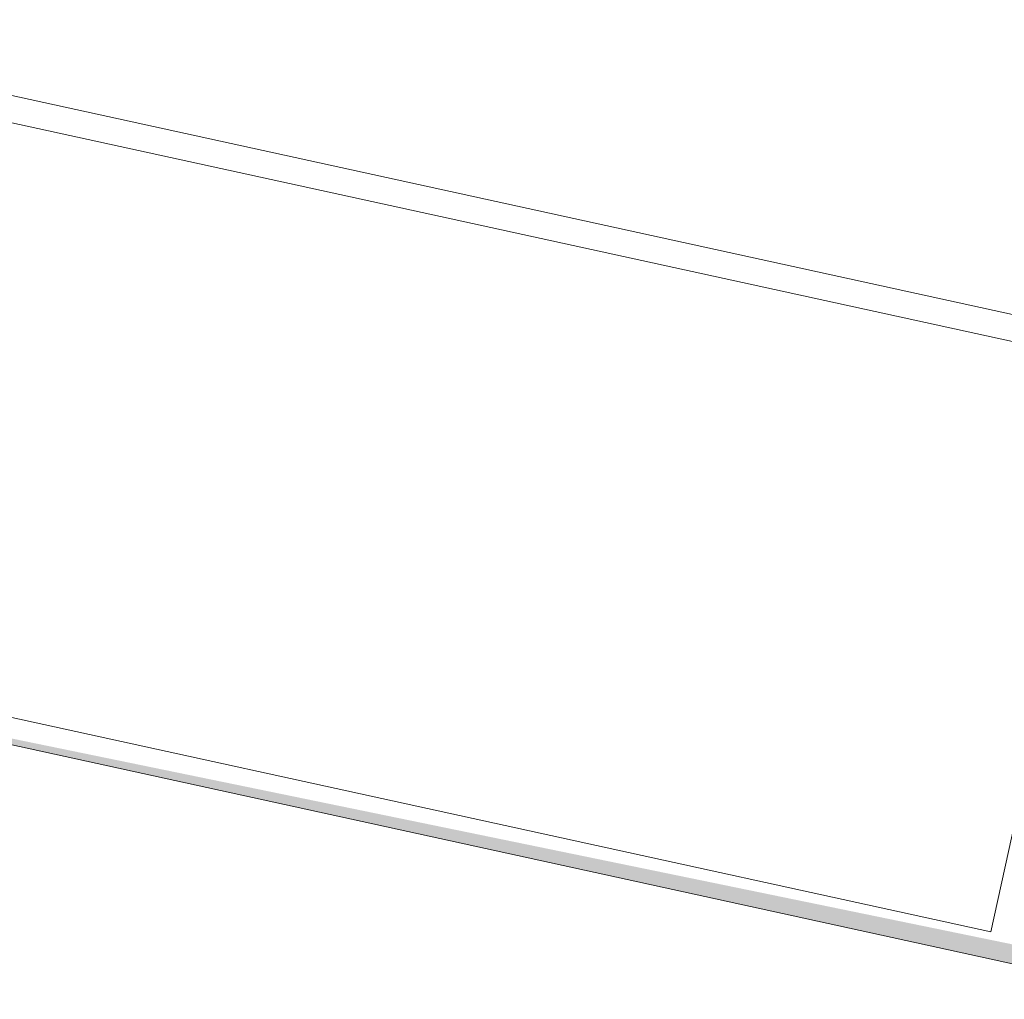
# Model space of a CAD drawing. Header units: metres. Extents: x 233012 to 233264, y 553571 to 554014.
# Tile 222 of 256: x 233204.9629 to 233205.0405, y 553839.703 to 553839.7802. Entities that reach past the tile are written whole.
import ezdxf

# ---------------------------------------------------------------- set-up
doc = ezdxf.new("R2010")
doc.units = ezdxf.units.M
doc.layers.add('A-NL$1A_detailuitwerking', color=252, linetype='Continuous', lineweight=5)
doc.layers.add('A-NL30_stijlen_dorpels-pui', color=252, linetype='Continuous', lineweight=5)

# ---------------------------------------------------------------- blocks, each defined once
blk = doc.blocks.new('Rectangular Mullion - vliesgevelprofiel_gen_bxh200x50-V58-01_Situatie')
at = {"layer": 'A-NL30_stijlen_dorpels-pui'}
h = blk.add_hatch(color=256, dxfattribs=at)
h.paths.add_polyline_path([(-0.025, 0.0408), (-0.0235, 0.0538), (-0.025, 0.1735)])
h.paths.add_polyline_path([(0.0229, 0.1692), (0.0235, 0.175), (-0.0229, 0.1692)])
at = {"layer": 'A-NL$1A_detailuitwerking'}
for p, q in [((-0.025, 0.1735), (-0.025, 0.0408)), ((0.025, 0.0408), (0.025, 0.1735)), ((-0.0229, 0.0561), (-0.0229, 0.1692)), ((0.0229, 0.1692), (0.0229, 0.0561)), ((0.0229, 0.0561), (-0.0229, 0.0561))]:
    blk.add_line(p, q, dxfattribs=at)

msp = doc.modelspace()

# ---------------------------------------------------------------- block references
at = {"layer": 'A-NL30_stijlen_dorpels-pui', "rotation": 77.65672900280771}
msp.add_blockref('Rectangular Mullion - vliesgevelprofiel_gen_bxh200x50-V58-01_Situatie', (233205.099169, 553839.718736), dxfattribs=at)

doc.saveas('drawing.dxf')
